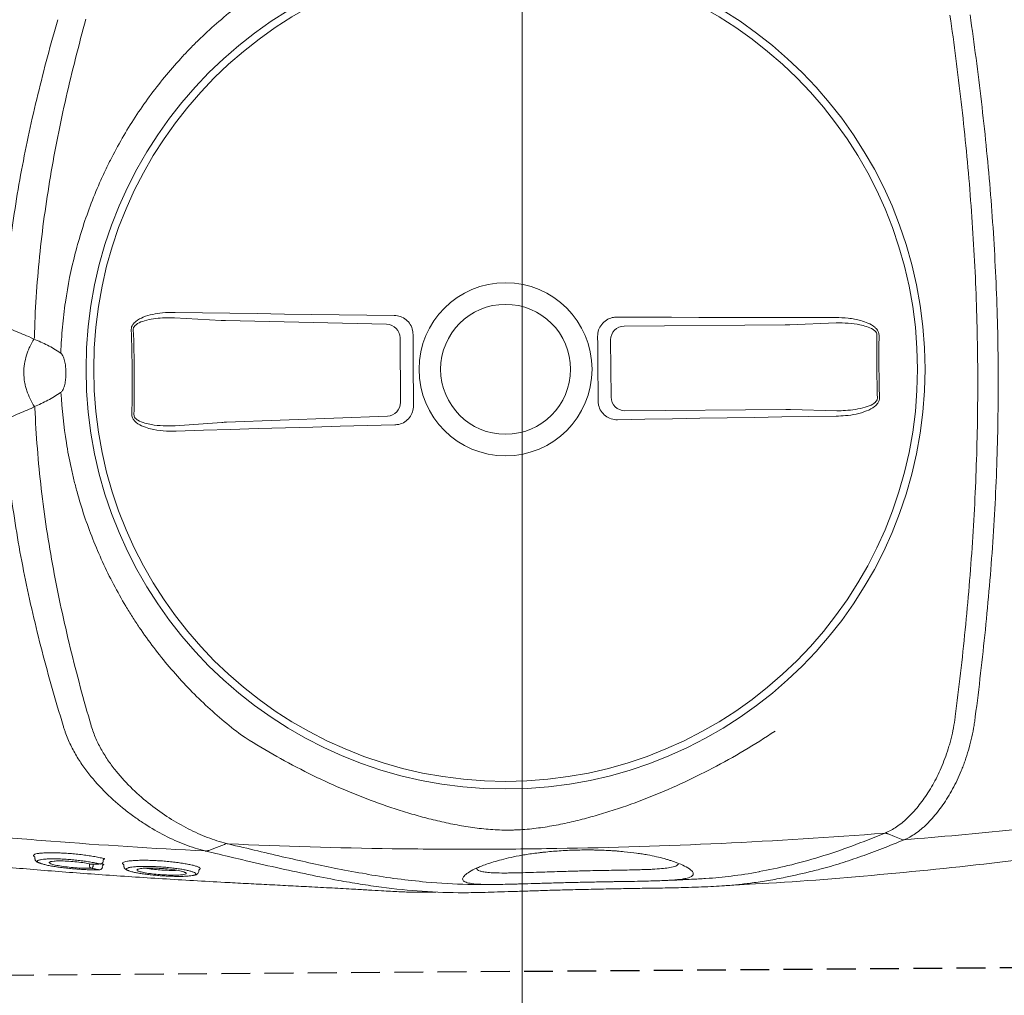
# Model space of a CAD drawing. Extents: x 258674 to 1051069, y -600163 to -66531.
# Tile 6 of 27: x 1050202 to 1050216, y -599706 to -599692. Entities that reach past the tile are written whole.
import ezdxf

# ---------------------------------------------------------------- set-up
doc = ezdxf.new("R2010")
doc.units = 0
doc.header["$LTSCALE"] = 21
doc.header["$MEASUREMENT"] = 0
doc.linetypes.add('11aa1PB-bd$0$11aa1PB-af$0$TRATTEGGIATA', pattern=[0.75, 0.5, -0.25])
doc.layers.get('0').update_dxf_attribs({"linetype": 'CONTINUOUS'})
doc.layers.add('CKD Equipments', color=252, linetype='CONTINUOUS', lineweight=0)
doc.layers.add('FAINTEQUIP', color=253, linetype='CONTINUOUS')

# ---------------------------------------------------------------- blocks, each defined once
blk = doc.blocks.new('G$C4DC229AB')
at = {"linetype": 'Continuous', "lineweight": 0}
for p, q in [((464.91, 437.1), (478.16, 447.56)), ((416.36, 401.39), (463.61, 436.11)), ((497.12, 421.76), (483.18, 412.24)), ((481.85, 411.3), (434.6, 376.57)), ((427.62, 377.62), (415.28, 394.41)), ((603.27, 361.13), (603.27, 361.12)), ((297.57, 317.92), (345.87, 351.21)), ((352.73, 350.07), (366.63, 331.16)), ((365.67, 324.27), (319.48, 288.11)), ((281.89, 307.86), (296.21, 317.01)), ((318.21, 287.08), (305.19, 276.15)), ((408.38, 158.65), (404.61, 157.08)), ((406.89, 150.96), (407.08, 150.84)), ((407.08, 150.84), (407.04, 150.56)), ((407.19, 149.71), (406.9, 150.19)), ((383.61, 135.73), (384.11, 135.16)), ((376.48, 130.86), (376.58, 130.91)), ((376.84, 132.19), (376.58, 132.65)), ((376.73, 131.08), (377.25, 131.33)), ((377.5, 129.03), (377.61, 129.1)), ((377.86, 130.36), (377.6, 130.83)), ((355.67, 119.03), (356.18, 118.45))]:
    blk.add_line(p, q, dxfattribs=at)
at = {"linetype": 'Continuous', "lineweight": 0, "flags": 128}
for points in [[(412.25, 402.45), (420.36, 408.26), (428.46, 414.08), (436.55, 419.9), (444.63, 425.72), (452.7, 431.54), (460.76, 437.37), (468.81, 443.2), (476.85, 449.03)], [(498.13, 420.07), (490.17, 414.14), (482.2, 408.2), (474.23, 402.24), (466.26, 396.28), (458.29, 390.31), (450.33, 384.32), (442.36, 378.33), (434.39, 372.33)], [(424.61, 373.75), (422.87, 376.12), (421.14, 378.49), (419.4, 380.86), (417.66, 383.23), (415.92, 385.59), (414.18, 387.96), (412.43, 390.33), (410.69, 392.69)], [(280.93, 309.57), (289.08, 315.27), (297.24, 320.97), (305.39, 326.69), (313.55, 332.42), (321.71, 338.15), (329.87, 343.9), (338.03, 349.66), (346.19, 355.42)], [(355.79, 353.87), (357.71, 351.25), (359.63, 348.64), (361.55, 346.02), (363.47, 343.4), (365.4, 340.79), (367.32, 338.17), (369.25, 335.56), (371.18, 332.95)], [(369.78, 323.31), (361.85, 317.25), (353.92, 311.18), (346, 305.11), (338.09, 299.04), (330.19, 292.96), (322.3, 286.88), (314.42, 280.8), (306.55, 274.72)], [(602.49, 307.99), (605.01, 308.56), (607.52, 309.12)], [(408.99, 163.15), (407.31, 160.61), (405.64, 158.09)], [(405.63, 158.08), (405.63, 158.08), (405.63, 158.08)]]:
    blk.add_lwpolyline(points, dxfattribs=at)
at = {"linetype": 'Continuous', "lineweight": 0}
for radius in [152.76, 150, 31.5, 23.65]:
    blk.add_circle((390.57, 363.31), radius, dxfattribs=at)
for centre, radius, start, end in [((912.52, 746.94), 512.56, 215.0344, 217.5962), ((912.44, 746.88), 511.7, 215.0345, 217.596), ((419.38, 397.35), 5.04, 126.7911, 215.6243), ((431.65, 380.66), 5.04, 217.0063, 305.8394), ((348.7, 347.04), 5.04, 36.9511, 124.1336), ((362.53, 328.22), 5.04, 308.497, 35.6795), ((602.42, 306.03), 1.73, 92.1585, 124.2775), ((-131.25, -20.22), 511.63, 34.5822, 38.0483), ((-131.39, -20.32), 512.56, 34.5823, 38.0483), ((226.12, 267.89), 19.18, 11.0054, 12.5059), ((267.92, 247.79), 9.28, 154.9257, 157.963), ((250.4, 234.85), 19.18, 60.1246, 61.6252), ((375.97, 131.7), 1, 307.5028, 29.2216), ((376.99, 129.88), 1, 308.6226, 29.167), ((374.48, 128.62), 0.946, 216.1897, 288.2787), ((374.01, 128.33), 0.979, 321.6701, 33.842)]:
    blk.add_arc(centre, radius, start, end, dxfattribs=at)
for centre, major_axis, start_param, end_param in [((462.65, 435.95), (4.07, 2.9), 4.88824, 5.237306), ((481.41, 410.43), (3.98, 3.02), 1.045879, 1.394945), ((298.03, 318.76), (4.07, 2.9), 4.190109, 4.539174), ((320.42, 288.29), (3.98, 3.02), 1.744011, 2.093077)]:
    blk.add_ellipse(centre, major_axis=major_axis, ratio=0.086139, start_param=start_param, end_param=end_param, dxfattribs=at)
for points, knots in [([(451.98, 566.97), (459.36, 559.37), (466.66, 551.66), (477.45, 539.89), (481.02, 535.94), (488.1, 527.95), (491.62, 523.93), (502.06, 511.74), (508.89, 503.5), (522.23, 486.73), (528.75, 478.22), (541.46, 460.91), (547.65, 452.14), (559.68, 434.4), (565.51, 425.42), (574.01, 411.83), (576.8, 407.28), (582.31, 398.13), (585.02, 393.53), (593.04, 379.71), (598.22, 370.44), (603.27, 361.13)], [0, 0, 0, 0, 0.125, 0.125, 0.1875, 0.1875, 0.25, 0.25, 0.375, 0.375, 0.5, 0.5, 0.625, 0.625, 0.75, 0.75, 0.8125, 0.8125, 0.875, 0.875, 1, 1, 1, 1]), ([(597.35, 356.88), (592.29, 366.17), (587.09, 375.42), (576.39, 393.79), (570.88, 402.92), (559.52, 421.03), (553.67, 430), (541.63, 447.74), (535.45, 456.5), (522.74, 473.79), (516.22, 482.31), (502.9, 499.08), (496.1, 507.32), (485.69, 519.5), (482.18, 523.52), (475.11, 531.52), (471.55, 535.48), (460.79, 547.26), (453.51, 554.98), (446.15, 562.59)], [0, 0, 0, 0, 0.125, 0.125, 0.25, 0.25, 0.375, 0.375, 0.5, 0.5, 0.625, 0.625, 0.75, 0.75, 0.8125, 0.8125, 0.875, 0.875, 1, 1, 1, 1]), ([(476.85, 449.03), (478.14, 449.91), (480.7, 451.66), (484.35, 453.36), (487.66, 454.38), (490.04, 454.68), (491.9, 454.33), (492.9, 453.82), (493.31, 453.31), (493.46, 453.13)], [0, 0, 0, 0, 0.2549733, 0.5094959, 0.6555036, 0.8234143, 0.8930287, 0.9633452, 1, 1, 1, 1]), ([(492.83, 452.7), (492.73, 452.82), (492.46, 453.15), (492, 453.34), (491.34, 453.5), (490, 453.55), (487.97, 453.04), (485.03, 451.86), (481.74, 450.08), (479.36, 448.4), (478.16, 447.56)], [0, 0, 0, 0, 0.028874, 0.074198, 0.087541, 0.150828, 0.315881, 0.465459, 0.731192, 1, 1, 1, 1]), ([(497.12, 421.76), (497.97, 422.41), (499.79, 423.78), (502.39, 426.13), (504.7, 428.67), (506.22, 430.93), (506.78, 432.6), (506.76, 433.52), (506.58, 433.99), (506.44, 434.18), (506.4, 434.23)], [0, 0, 0, 0, 0.19611, 0.418032, 0.642122, 0.825582, 0.912375, 0.957312, 0.988402, 1, 1, 1, 1]), ([(507, 434.7), (507.18, 434.42), (507.52, 433.85), (507.69, 432.6), (507.35, 430.57), (505.94, 427.86), (503.63, 424.91), (500.95, 422.28), (499.03, 420.77), (498.13, 420.07)], [0, 0, 0, 0, 0.053674, 0.107072, 0.201461, 0.385823, 0.599668, 0.814062, 1, 1, 1, 1]), ([(255.83, 273.15), (253.98, 275.99), (252.37, 278.56), (250.03, 282.49), (249.27, 283.81), (247.79, 286.48), (247.06, 287.82), (243.55, 294.55), (241.05, 300.05), (236.65, 311.26), (234.76, 316.98), (232.38, 325.72), (231.66, 328.65), (230.71, 333.11), (230.41, 334.6), (229.85, 337.59), (229.59, 339.1), (228.4, 346.61), (227.78, 352.61), (227.2, 364.63), (227.24, 370.64), (227.79, 379.66), (228.06, 382.66), (228.58, 387.17), (228.78, 388.67), (229.21, 391.68), (229.45, 393.19), (230.75, 400.69), (232.12, 406.62), (233.82, 412.48)], [0, 0, 0, 0, 0.0625, 0.0625, 0.09375, 0.09375, 0.125, 0.125, 0.25, 0.25, 0.375, 0.375, 0.4375, 0.4375, 0.46875, 0.46875, 0.5, 0.5, 0.625, 0.625, 0.75, 0.75, 0.8125, 0.8125, 0.84375, 0.84375, 0.875, 0.875, 1, 1, 1, 1]), ([(410.69, 392.69), (410.29, 393.36), (409.48, 394.71), (409.21, 397.08), (409.7, 399.38), (410.79, 401.24), (411.82, 402.09), (412.25, 402.45)], [0, 0, 0, 0, 0.21225, 0.424556, 0.635748, 0.847225, 1, 1, 1, 1]), ([(192.05, 376.95), (193.76, 372.39), (195.51, 367.84), (199.12, 358.77), (200.97, 354.25), (206.71, 340.77), (210.78, 331.86), (217.3, 318.65), (219.54, 314.28), (224.17, 305.61), (226.56, 301.31), (233.97, 288.55), (239.2, 280.22), (244.77, 272.09)], [0, 0, 0, 0, 0.125, 0.125, 0.25, 0.25, 0.5, 0.5, 0.625, 0.625, 0.75, 0.75, 1, 1, 1, 1]), ([(434.39, 372.33), (433.71, 371.91), (432.36, 371.09), (429.96, 370.79), (427.65, 371.26), (425.8, 372.34), (424.96, 373.34), (424.61, 373.75)], [0, 0, 0, 0, 0.214916, 0.429922, 0.642835, 0.854056, 1, 1, 1, 1]), ([(232.94, 269.28), (230.33, 273.22), (227.8, 277.22), (222.89, 285.3), (220.51, 289.39), (213.61, 301.78), (209.32, 310.17), (203.27, 322.94), (201.32, 327.22), (197.54, 335.85), (195.71, 340.18), (190.38, 353.24), (187.05, 362.01), (183.89, 370.83)], [0, 0, 0, 0, 0.125, 0.125, 0.25, 0.25, 0.5, 0.5, 0.625, 0.625, 0.75, 0.75, 1, 1, 1, 1]), ([(667.68, 362.32), (658.04, 353.36), (648.29, 344.48), (628.58, 326.93), (618.63, 318.25), (608.58, 309.66)], [0, 0, 0, 0, 0.5, 0.5, 1, 1, 1, 1]), ([(567.76, 259.76), (567.76, 259.76), (584.39, 273.01), (613.3, 297.89), (647.59, 328.6), (669.42, 349.71), (680, 359.93)], [0, 0, 0, 0, 0.128959, 0.425292, 0.721626, 1, 1, 1, 1]), ([(603.27, 361.12), (603.45, 360.81), (603.62, 360.49), (603.96, 359.86), (604.13, 359.55), (604.62, 358.6), (604.94, 357.96), (605.86, 356.06), (606.43, 354.79), (608.02, 351), (608.91, 348.47), (609.85, 345.33), (610.02, 344.71), (610.36, 343.45), (610.52, 342.83), (610.97, 340.97), (611.23, 339.74), (611.9, 336.12), (612.2, 333.77), (612.46, 330.36), (612.52, 329.24), (612.56, 327.07), (612.55, 326.01), (612.43, 322.91), (612.22, 320.95), (611.81, 318.64), (611.72, 318.18), (611.53, 317.29), (611.43, 316.85), (611.1, 315.56), (610.85, 314.73), (610.02, 312.37), (609.35, 310.93), (608.56, 309.64)], [0, 0, 0, 0, 0.015625, 0.015625, 0.03125, 0.03125, 0.0625, 0.0625, 0.125, 0.125, 0.25, 0.25, 0.28125, 0.28125, 0.3125, 0.3125, 0.375, 0.375, 0.5, 0.5, 0.5625, 0.5625, 0.625, 0.625, 0.75, 0.75, 0.78125, 0.78125, 0.8125, 0.8125, 0.875, 0.875, 1, 1, 1, 1]), ([(346.19, 355.42), (346.87, 355.81), (348.25, 356.6), (350.65, 356.82), (352.95, 356.28), (354.71, 355.19), (355.5, 354.23), (355.79, 353.87)], [0, 0, 0, 0, 0.21899, 0.438068, 0.655087, 0.870478, 1, 1, 1, 1]), ([(601.59, 307.69), (602.35, 308.94), (603, 310.33), (603.83, 312.61), (604.07, 313.4), (604.41, 314.63), (604.51, 315.05), (604.71, 315.91), (604.8, 316.35), (605.22, 318.56), (605.44, 320.43), (605.67, 324.37), (605.67, 326.43), (605.48, 329.68), (605.39, 330.79), (605.14, 333.03), (604.98, 334.16), (604.41, 337.58), (603.9, 339.91), (602.91, 343.47), (602.55, 344.67), (601.94, 346.49), (601.72, 347.09), (601.28, 348.31), (601.05, 348.91), (599.84, 351.93), (598.72, 354.33), (597.44, 356.71)], [0, 0, 0, 0, 0.125, 0.125, 0.1875, 0.1875, 0.21875, 0.21875, 0.25, 0.25, 0.375, 0.375, 0.5, 0.5, 0.5625, 0.5625, 0.625, 0.625, 0.75, 0.75, 0.8125, 0.8125, 0.84375, 0.84375, 0.875, 0.875, 1, 1, 1, 1]), ([(371.18, 332.95), (371.58, 332.27), (372.38, 330.93), (372.65, 328.56), (372.17, 326.26), (371.11, 324.46), (370.15, 323.63), (369.78, 323.31)], [0, 0, 0, 0, 0.216319, 0.432689, 0.648031, 0.863773, 1, 1, 1, 1]), ([(547.31, 314.15), (545.74, 309.96), (544.08, 305.85), (540.57, 297.76), (538.72, 293.79), (534.83, 285.97), (532.79, 282.13), (528.52, 274.58), (526.28, 270.86), (521.59, 263.57), (519.16, 260.01), (515.36, 254.79), (514.06, 253.07), (511.42, 249.68), (510.07, 248.01), (507.3, 244.71), (505.88, 243.08), (502.95, 239.86), (501.45, 238.29), (498.35, 235.22), (496.75, 233.73), (494.25, 231.56), (493.4, 230.85), (492.09, 229.81), (491.65, 229.46), (490.76, 228.78), (490.31, 228.44), (488.04, 226.78), (486.2, 225.54), (482.45, 223.23), (480.54, 222.15), (476.69, 220.12), (474.74, 219.16), (470.81, 217.32), (468.83, 216.46), (464.86, 214.81), (462.86, 214.02), (458.86, 212.52), (456.84, 211.8), (450.77, 209.74), (446.68, 208.49), (434.26, 205.08), (425.79, 203.26), (412.75, 201.17), (408.38, 200.58), (399.58, 199.65), (395.15, 199.29), (390.7, 199.04)], [0, 0, 0, 0, 0.0625, 0.0625, 0.125, 0.125, 0.1875, 0.1875, 0.25, 0.25, 0.3125, 0.3125, 0.34375, 0.34375, 0.375, 0.375, 0.40625, 0.40625, 0.4375, 0.4375, 0.46875, 0.46875, 0.484375, 0.484375, 0.492187, 0.492187, 0.5, 0.5, 0.53125, 0.53125, 0.5625, 0.5625, 0.59375, 0.59375, 0.625, 0.625, 0.65625, 0.65625, 0.6875, 0.6875, 0.75, 0.75, 0.875, 0.875, 0.9375, 0.9375, 1, 1, 1, 1]), ([(271.65, 295.12), (271.48, 295.39), (271.13, 295.95), (270.97, 297.15), (271.28, 299.05), (272.57, 301.55), (274.68, 304.25), (277.49, 307.01), (279.69, 308.65), (280.93, 309.57)], [0, 0, 0, 0, 0.0522268, 0.1042313, 0.1923821, 0.3606157, 0.5543927, 0.7486822, 1, 1, 1, 1]), ([(608.58, 309.66), (607.05, 307.22), (603.99, 302.36), (599.49, 295.61), (594.88, 289.18), (591.18, 284.26), (588.82, 281.59), (588.22, 280.9)], [0, 0, 0, 0, 0.229832, 0.459678, 0.690029, 0.920378, 1, 1, 1, 1]), ([(608.56, 309.64), (608.54, 309.61), (608.51, 309.57), (608.44, 309.51), (608.4, 309.47), (608.27, 309.38), (608.18, 309.33), (607.91, 309.2), (607.72, 309.15), (607.52, 309.12)], [0, 0, 0, 0, 0.125, 0.125, 0.25, 0.25, 0.5, 0.5, 1, 1, 1, 1]), ([(281.89, 307.86), (280.71, 307.01), (278.63, 305.51), (275.89, 303.07), (273.76, 300.77), (272.37, 298.7), (271.85, 297.15), (271.88, 296.28), (272.07, 295.82), (272.21, 295.64), (272.25, 295.59)], [0, 0, 0, 0, 0.265211, 0.46586, 0.668447, 0.834858, 0.915193, 0.958561, 0.988769, 1, 1, 1, 1]), ([(601.45, 307.46), (586.28, 294.59), (570.91, 281.95), (539.74, 257.11), (523.95, 244.91), (499.96, 226.95), (491.9, 221.01), (475.72, 209.28), (467.6, 203.48), (443.1, 186.27), (426.62, 175.07), (409.98, 164.13)], [0, 0, 0, 0, 0.25, 0.25, 0.5, 0.5, 0.625, 0.625, 0.75, 0.75, 1, 1, 1, 1]), ([(572.61, 269.31), (575.01, 271.9), (580.13, 277.41), (587.47, 286.57), (594.45, 296.42), (599.12, 303.78), (601.45, 307.46)], [0, 0, 0, 0, 0.2280042, 0.4853378, 0.7427349, 1, 1, 1, 1]), ([(602.49, 307.99), (602.49, 307.99), (602.49, 307.99), (602.49, 307.99), (602.49, 307.99), (602.49, 307.99), (602.49, 307.99), (602.45, 307.91), (602.4, 307.84), (602.36, 307.76)], [-0.00000006, -0.00000006, -0.00000006, -0.00000006, 0, 0, 0, 0.0000002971, 0.0000002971, 0.0000002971, 0.0005047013, 0.0005047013, 0.0005047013, 0.0005047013]), ([(588.22, 280.9), (586.01, 278.3), (582.39, 274.04), (577.19, 268.64), (573.17, 264.66), (569.39, 261.16), (565.87, 258.12), (562.34, 255.22), (558.95, 252.53), (555.55, 249.9), (552.27, 247.4), (549.19, 245.07), (545.86, 242.57), (541.82, 239.55), (536.94, 235.9), (531.21, 231.59), (525.22, 227.06), (519.22, 222.48), (513.53, 218.13), (508.33, 214.11), (503.74, 210.55), (499.65, 207.38), (496.05, 204.6), (492.83, 202.16), (486.72, 197.65), (477.65, 191.56), (466.75, 185.25), (457.58, 180.45), (449.56, 176.51), (440.26, 172.22), (429.33, 167.44), (418.76, 162.97), (411.41, 159.91), (408.38, 158.65)], [0, 0, 0, 0, 0.0593635, 0.0971043, 0.1348438, 0.1667324, 0.198607, 0.2201848, 0.2417788, 0.2633349, 0.278122, 0.2929063, 0.3080418, 0.3231723, 0.3441056, 0.3655953, 0.3864814, 0.4080077, 0.4295299, 0.4486306, 0.4683357, 0.4884205, 0.5086324, 0.5289688, 0.5492243, 0.6333183, 0.7152132, 0.756242, 0.7972696, 0.8516973, 0.906117, 0.9611972, 1, 1, 1, 1]), ([(290.61, 270.61), (290.73, 270.46), (291.02, 270.11), (291.53, 269.92), (292.19, 269.78), (293.54, 269.79), (295.55, 270.36), (298.45, 271.64), (301.69, 273.52), (304.02, 275.27), (305.19, 276.15)], [0, 0, 0, 0, 0.034894, 0.07906, 0.092988, 0.155615, 0.320186, 0.468315, 0.732642, 1, 1, 1, 1]), ([(255.67, 273.14), (254.75, 273.12), (253.85, 273.06), (252.05, 272.87), (251.15, 272.75), (248.48, 272.33), (246.7, 271.97), (244.94, 271.55)], [0, 0, 0, 0, 0.25, 0.25, 0.5, 0.5, 1, 1, 1, 1]), ([(264.23, 261.48), (264.29, 261.64), (264.32, 261.8), (264.35, 262.12), (264.35, 262.28), (264.33, 262.77), (264.27, 263.08), (264.12, 263.71), (264.02, 264.02), (263.8, 264.62), (263.67, 264.92), (263.27, 265.79), (262.96, 266.35), (262.3, 267.44), (261.94, 267.97), (261.17, 269.01), (260.77, 269.51), (259.93, 270.47), (259.49, 270.93), (258.78, 271.57), (258.54, 271.78), (258.03, 272.17), (257.77, 272.36), (257.21, 272.7), (256.92, 272.84), (256.46, 273.01), (256.31, 273.06), (255.99, 273.13), (255.83, 273.15), (255.67, 273.14)], [0, 0, 0, 0, 0.03125, 0.03125, 0.0625, 0.0625, 0.125, 0.125, 0.1875, 0.1875, 0.25, 0.25, 0.375, 0.375, 0.5, 0.5, 0.625, 0.625, 0.75, 0.75, 0.8125, 0.8125, 0.875, 0.875, 0.9375, 0.9375, 0.96875, 0.96875, 1, 1, 1, 1]), ([(306.55, 274.72), (305.29, 273.8), (302.77, 271.97), (299.18, 270.16), (295.9, 269.03), (293.54, 268.66), (291.67, 268.94), (290.61, 269.42), (290.16, 269.97), (289.98, 270.18)], [0, 0, 0, 0, 0.25332, 0.506196, 0.65059, 0.817687, 0.886369, 0.955719, 1, 1, 1, 1]), ([(244.94, 271.55), (243.36, 271.3), (242.34, 271.05), (241.31, 270.8), (240.29, 270.55), (239.27, 270.3), (238.24, 270.05), (237.22, 269.8), (236.2, 269.55), (235.17, 269.3), (234.65, 269.17), (234.13, 269.05), (233.61, 268.92)], [0, 0, 0, 0, 0.00319655, 0.00319655, 0.00319655, 0.00639307, 0.00639307, 0.00639307, 0.00958958, 0.00958958, 0.00958958, 0.01121538, 0.01121538, 0.01121538, 0.01121538]), ([(244.94, 271.55), (245.04, 270.48), (245.18, 269.41), (245.5, 267.82), (245.62, 267.29), (245.9, 266.23), (246.06, 265.71), (246.92, 263.14), (247.89, 261.2), (249.86, 258.52), (250.58, 257.69), (251.76, 256.54), (252.17, 256.17), (253.01, 255.46), (253.44, 255.13), (255.64, 253.55), (257.53, 252.55), (259.51, 251.72)], [0, 0, 0, 0, 0.125, 0.125, 0.1875, 0.1875, 0.25, 0.25, 0.5, 0.5, 0.625, 0.625, 0.6875, 0.6875, 0.75, 0.75, 1, 1, 1, 1]), ([(552.18, 250.96), (552.44, 251.19), (554.62, 252.85), (558.32, 255.88), (562.02, 259.02), (566.63, 263.25), (570.13, 266.58), (572.58, 269.28), (572.61, 269.31)], [0, 0, 0, 0, 0.1154515, 0.2827578, 0.4507086, 0.6182339, 0.994941, 1, 1, 1, 1]), ([(259.51, 251.72), (260.44, 253.28), (261.31, 254.86), (262.52, 257.29), (262.9, 258.11), (263.61, 259.78), (263.94, 260.62), (264.23, 261.48)], [0, 0, 0, 0, 0.5, 0.5, 0.75, 0.75, 1, 1, 1, 1]), ([(390.7, 199.04), (384.59, 199.16), (378.55, 199.63), (366.61, 201.2), (360.7, 202.32), (349.03, 205.18), (343.26, 206.94), (336.13, 209.54), (334.71, 210.09), (331.87, 211.21), (330.46, 211.8), (326.26, 213.6), (323.5, 214.87), (315.36, 218.91), (310.11, 221.88), (299.94, 228.37), (295.02, 231.89), (289.09, 236.65), (287.92, 237.62), (285.59, 239.6), (284.44, 240.6), (281.03, 243.66), (278.82, 245.75), (272.38, 252.19), (268.34, 256.68), (264.29, 261.64)], [0, 0, 0, 0, 0.125, 0.125, 0.25, 0.25, 0.375, 0.375, 0.40625, 0.40625, 0.4375, 0.4375, 0.5, 0.5, 0.625, 0.625, 0.75, 0.75, 0.78125, 0.78125, 0.8125, 0.8125, 0.875, 0.875, 1, 1, 1, 1]), ([(521.43, 227.47), (519.8, 226.24), (518.2, 225.02), (516.23, 223.51), (515.83, 223.21), (515.06, 222.62), (514.67, 222.32), (513.53, 221.45), (512.79, 220.88), (511.33, 219.76), (510.62, 219.21), (509.57, 218.41), (509.23, 218.14), (508.55, 217.62), (508.21, 217.37), (506.58, 216.11), (505.36, 215.18), (503.66, 213.87), (503.11, 213.45), (502.05, 212.64), (501.53, 212.25), (500.06, 211.13), (499.17, 210.46), (497.51, 209.23), (496.74, 208.67), (495.68, 207.9), (495.34, 207.66), (494.68, 207.2), (494.37, 206.98), (492.85, 205.94), (491.85, 205.29), (490.13, 204.3), (489.42, 203.95), (488.52, 203.62), (488.26, 203.55), (487.9, 203.48), (487.79, 203.46), (487.57, 203.44), (487.48, 203.44), (487.02, 203.48), (486.76, 203.63), (486.45, 204.16), (486.4, 204.53), (486.51, 205.51), (486.66, 206.12), (487.22, 207.57), (487.61, 208.42), (488.28, 209.67), (488.43, 209.92), (488.74, 210.46), (488.9, 210.73), (489.42, 211.58), (489.81, 212.19), (490.68, 213.48), (491.17, 214.16), (492.25, 215.62), (492.85, 216.4), (494.17, 218.03), (494.9, 218.9), (496.51, 220.73), (497.39, 221.7), (498.87, 223.26), (499.39, 223.79), (500.47, 224.87), (501.03, 225.43), (502.2, 226.56), (502.81, 227.13), (503.76, 228.02), (504.09, 228.32), (504.75, 228.92), (505.09, 229.23), (506.8, 230.75), (508.23, 231.98), (510.49, 233.84), (511.27, 234.46), (512.45, 235.4), (512.86, 235.71), (513.66, 236.33), (514.06, 236.64), (515.27, 237.56), (516.07, 238.16), (517.29, 239.05), (517.7, 239.34), (518.52, 239.92), (518.93, 240.21), (520.95, 241.63), (522.53, 242.68), (524.45, 243.91), (524.83, 244.15), (525.59, 244.63), (525.96, 244.86), (527.08, 245.54), (527.8, 245.97), (529.9, 247.2), (531.22, 247.93), (533.1, 248.93), (533.71, 249.25), (534.89, 249.84), (535.46, 250.12), (537.11, 250.9), (538.12, 251.36), (540.04, 252.18), (540.93, 252.54), (542.19, 253.01), (542.6, 253.16), (543.38, 253.44), (543.76, 253.56), (545.58, 254.16), (546.82, 254.5), (548.98, 254.98), (549.89, 255.12), (551.04, 255.21), (551.38, 255.22), (552.01, 255.2), (552.28, 255.17), (553, 255.03), (553.33, 254.87), (553.73, 254.42), (553.79, 254.13), (553.64, 253.4), (553.42, 252.97), (552.86, 252.2), (552.63, 251.92), (552.23, 251.47), (552.08, 251.32), (551.77, 250.99), (551.6, 250.82), (550.71, 249.94), (549.81, 249.14), (548.4, 247.97), (548.11, 247.72), (547.48, 247.22), (547.16, 246.95), (546.13, 246.13), (545.38, 245.55), (543.75, 244.28), (542.87, 243.61), (541.41, 242.5), (540.9, 242.12), (539.84, 241.31), (539.28, 240.89), (537.55, 239.59), (536.32, 238.67), (534.35, 237.2), (533.67, 236.69), (532.61, 235.9), (532.25, 235.63), (531.53, 235.08), (531.16, 234.81), (529.33, 233.43), (527.81, 232.29), (525.46, 230.52), (524.67, 229.92), (523.05, 228.7), (522.24, 228.09), (521.43, 227.47)], [0, 0, 0, 0, 0.015625, 0.015625, 0.019531, 0.019531, 0.023438, 0.023438, 0.03125, 0.03125, 0.039063, 0.039063, 0.042969, 0.042969, 0.046875, 0.046875, 0.0625, 0.0625, 0.070313, 0.070313, 0.078125, 0.078125, 0.09375, 0.09375, 0.109375, 0.109375, 0.117188, 0.117188, 0.125, 0.125, 0.15625, 0.15625, 0.1875, 0.1875, 0.203125, 0.203125, 0.210938, 0.210938, 0.21875, 0.21875, 0.25, 0.25, 0.28125, 0.28125, 0.3125, 0.3125, 0.34375, 0.34375, 0.351563, 0.351563, 0.359375, 0.359375, 0.375, 0.375, 0.390625, 0.390625, 0.40625, 0.40625, 0.421875, 0.421875, 0.4375, 0.4375, 0.445313, 0.445313, 0.453125, 0.453125, 0.460938, 0.460938, 0.464844, 0.464844, 0.46875, 0.46875, 0.484375, 0.484375, 0.492188, 0.492188, 0.496094, 0.496094, 0.5, 0.5, 0.507813, 0.507813, 0.511719, 0.511719, 0.515625, 0.515625, 0.53125, 0.53125, 0.535156, 0.535156, 0.539063, 0.539063, 0.546875, 0.546875, 0.5625, 0.5625, 0.570313, 0.570313, 0.578125, 0.578125, 0.59375, 0.59375, 0.609375, 0.609375, 0.617188, 0.617188, 0.625, 0.625, 0.65625, 0.65625, 0.6875, 0.6875, 0.703125, 0.703125, 0.71875, 0.71875, 0.75, 0.75, 0.78125, 0.78125, 0.8125, 0.8125, 0.828125, 0.828125, 0.835938, 0.835938, 0.84375, 0.84375, 0.875, 0.875, 0.882812, 0.882812, 0.890625, 0.890625, 0.90625, 0.90625, 0.921875, 0.921875, 0.929687, 0.929687, 0.9375, 0.9375, 0.953125, 0.953125, 0.960937, 0.960937, 0.964844, 0.964844, 0.96875, 0.96875, 0.984375, 0.984375, 0.992187, 0.992187, 1, 1, 1, 1]), ([(253.62, 241.7), (253.9, 242.15), (254.17, 242.61), (254.45, 243.07), (254.99, 243.97), (255.53, 244.88), (256.08, 245.78), (256.62, 246.68), (257.17, 247.58), (257.71, 248.48), (258.25, 249.39), (258.8, 250.29), (259.34, 251.19)], [0.0002616, 0.0002616, 0.0002616, 0.0002616, 0.00188464, 0.00188464, 0.00188464, 0.00508207, 0.00508207, 0.00508207, 0.00827951, 0.00827951, 0.00827951, 0.01147698, 0.01147698, 0.01147698, 0.01147698]), ([(259.98, 251.4), (266.08, 243.66), (272.46, 236.17), (282.43, 225.3), (285.82, 221.73), (292.71, 214.72), (296.21, 211.28), (306.87, 201.11), (314.16, 194.58), (325.32, 185.07), (329.07, 181.95), (336.65, 175.8), (340.47, 172.77), (344.32, 169.78)], [0, 0, 0, 0, 0.25, 0.25, 0.375, 0.375, 0.5, 0.5, 0.75, 0.75, 0.875, 0.875, 1, 1, 1, 1]), ([(518.93, 230.76), (519.6, 231.27), (521.35, 232.6), (524.19, 234.76), (526.5, 236.5), (528.83, 238.25), (531.16, 240), (533.87, 242.04), (536.15, 243.77), (538.08, 245.25), (539.78, 246.57), (541.77, 248.17), (543.76, 249.85), (545.65, 251.66), (546.86, 253.09), (547, 253.73), (547.06, 254.01), (547.06, 254.01), (547.06, 254.01), (547.06, 254.01), (547.11, 254.19), (547.15, 254.38), (547.19, 254.57)], [0, 0, 0, 0, 0.032705, 0.086629, 0.142257, 0.153922, 0.215379, 0.27845, 0.333103, 0.387785, 0.444206, 0.500642, 0.614534, 0.729613, 0.886835, 1, 1, 1, 1, 1, 1, 1.078938, 1.078938, 1.078938, 1.078938]), ([(546.97, 246.81), (547.14, 246.94), (549.75, 248.95), (552.18, 250.96), (552.18, 250.96)], [0, 0, 0, 0, 0.065528, 1, 1, 1, 1]), ([(336.04, 163.82), (328.57, 169.47), (321.19, 175.26), (310.32, 184.25), (306.73, 187.29), (299.63, 193.47), (296.12, 196.61), (285.74, 206.19), (279.01, 212.79), (269.25, 223.08), (266.06, 226.57), (259.81, 233.67), (256.75, 237.28), (253.76, 240.95)], [0, 0, 0, 0, 0.25, 0.25, 0.375, 0.375, 0.5, 0.5, 0.75, 0.75, 0.875, 0.875, 1, 1, 1, 1]), ([(488.49, 210.02), (488.64, 209.94), (488.8, 209.85), (488.96, 209.77), (488.96, 209.77), (488.96, 209.77), (488.96, 209.77), (489.01, 209.74), (489.24, 209.62), (490.06, 209.85), (491.38, 210.38), (493.14, 211.37), (495.42, 212.86), (497.87, 214.61), (500.28, 216.41), (502.51, 218.1), (505.28, 220.23), (508.38, 222.63), (511.51, 225.05), (514.19, 227.12), (516.69, 229.04), (518.18, 230.19), (518.93, 230.76)], [-0.090918, -0.090918, -0.090918, -0.090918, 0, 0, 0, 0, 0, 0, 0.026213, 0.13292, 0.239613, 0.348571, 0.457474, 0.569041, 0.626082, 0.683094, 0.752821, 0.824315, 0.874905, 0.926701, 0.963078, 1, 1, 1, 1]), ([(457.08, 184.69), (457.31, 184.8), (460.98, 186.54), (467.47, 189.97), (478.1, 195.93), (486.34, 201.23), (492.3, 205.43), (494.29, 206.9), (495.21, 207.57)], [0, 0, 0, 0, 0.016162, 0.250764, 0.485322, 0.836539, 0.925214, 1, 1, 1, 1]), ([(313.39, 89.28), (316.67, 91.07), (323.79, 94.94), (334.04, 100.8), (343.83, 106.52), (352.52, 111.69), (361.35, 117.02), (370.31, 122.51), (379.38, 128.11), (388.64, 133.9), (398.06, 139.83), (407.61, 145.91), (416.15, 151.39), (423.64, 156.22), (430.12, 160.41), (436.59, 164.6), (443.31, 168.94), (448.96, 172.6), (453.52, 175.53), (457.31, 177.97), (461.31, 180.53), (465.02, 182.9), (468.08, 184.87), (470.64, 186.52), (472.92, 188.02), (475.17, 189.53), (476.41, 190.42), (481.57, 194.26)], [0, 0, 0, 0, 0.063316, 0.137046, 0.187379, 0.237747, 0.288072, 0.337874, 0.387718, 0.437523, 0.488782, 0.540075, 0.591317, 0.625909, 0.660493, 0.695746, 0.730982, 0.771161, 0.791716, 0.812265, 0.841912, 0.872106, 0.896195, 0.920292, 0.944907, 0.969526, 1, 1, 1, 1]), ([(409.98, 164.13), (413.43, 165.55), (420.33, 168.4), (429.93, 172.42), (439.01, 176.32), (448.14, 180.38), (453.93, 183.17), (457.08, 184.69)], [0, 0, 0, 0, 0.192621, 0.385484, 0.57846, 0.771235, 1, 1, 1, 1]), ([(344.49, 169.64), (345.14, 169.15), (345.8, 168.68), (347.13, 167.78), (347.8, 167.36), (349.85, 166.15), (351.25, 165.43), (353.39, 164.46), (354.1, 164.15), (355.55, 163.57), (356.28, 163.29), (358.47, 162.51), (359.93, 162.06), (364.3, 160.88), (367.2, 160.3), (372.97, 159.48), (375.84, 159.23), (381.54, 159.02), (384.32, 159.06), (389.75, 159.37), (392.39, 159.65), (396.25, 160.25), (397.52, 160.48), (400.02, 161), (401.26, 161.29), (404.87, 162.25), (407.18, 163), (409.38, 163.88)], [0, 0, 0, 0, 0.03125, 0.03125, 0.0625, 0.0625, 0.125, 0.125, 0.15625, 0.15625, 0.1875, 0.1875, 0.25, 0.25, 0.375, 0.375, 0.5, 0.5, 0.625, 0.625, 0.75, 0.75, 0.8125, 0.8125, 0.875, 0.875, 1, 1, 1, 1]), ([(404.68, 157.11), (403.52, 156.64), (402.34, 156.21), (399.9, 155.4), (398.65, 155.03), (394.85, 154.02), (392.22, 153.48), (386.81, 152.65), (384.02, 152.36), (379.72, 152.13), (378.26, 152.09), (376.05, 152.08), (375.31, 152.08), (373.82, 152.11), (373.06, 152.14), (369.29, 152.31), (366.24, 152.6), (360.11, 153.53), (357.03, 154.18), (352.39, 155.5), (350.84, 156), (347.74, 157.15), (346.21, 157.79), (343.2, 159.21), (341.72, 160), (339.55, 161.32), (338.84, 161.78), (337.78, 162.52), (337.43, 162.77), (336.74, 163.28), (336.39, 163.54), (336.06, 163.81)], [0, 0, 0, 0, 0.0625, 0.0625, 0.125, 0.125, 0.25, 0.25, 0.375, 0.375, 0.4375, 0.4375, 0.46875, 0.46875, 0.5, 0.5, 0.625, 0.625, 0.75, 0.75, 0.8125, 0.8125, 0.875, 0.875, 0.9375, 0.9375, 0.96875, 0.96875, 0.984375, 0.984375, 1, 1, 1, 1]), ([(404.68, 157.11), (404.77, 157.15), (404.87, 157.21), (405.07, 157.35), (405.16, 157.42), (405.33, 157.59), (405.41, 157.68), (405.53, 157.87), (405.59, 157.97), (405.63, 158.08)], [0, 0, 0, 0, 0.25, 0.25, 0.5, 0.5, 0.75, 0.75, 1, 1, 1, 1]), ([(404.61, 157.08), (388.88, 146.83), (373.03, 136.83), (349.08, 122.19), (341.06, 117.37), (324.97, 107.86), (316.89, 103.17), (308.79, 98.54)], [0, 0, 0, 0, 0.5, 0.5, 0.75, 0.75, 1, 1, 1, 1]), ([(404.68, 157.11), (404.67, 157.11), (404.66, 157.11), (404.65, 157.1), (404.64, 157.09), (404.62, 157.09), (404.61, 157.08)], [0, 0, 0, 0, 0.00003361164, 0.00003361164, 0.00003361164, 0.00009841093, 0.00009841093, 0.00009841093, 0.00009841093]), ([(382.94, 136.13), (383.03, 136.32), (383.19, 136.67), (383.91, 137.48), (384.89, 138.4), (386.17, 139.47), (387.68, 140.64), (389.41, 141.88), (391.27, 143.16), (393.24, 144.44), (395.26, 145.68), (397.27, 146.86), (399.23, 147.95), (401.08, 148.9), (402.77, 149.71), (404.23, 150.34), (405.44, 150.77), (406.37, 151), (406.72, 150.97), (406.89, 150.96)], [0, 0, 0, 0, 0.066966, 0.12566, 0.184351, 0.242449, 0.30055, 0.358196, 0.415842, 0.473121, 0.530398, 0.588231, 0.646066, 0.704525, 0.762985, 0.822038, 0.881088, 0.940546, 1, 1, 1, 1]), ([(405.84, 148.39), (405.68, 148.35), (405.25, 148.26), (404.26, 147.89), (402.94, 147.32), (401.41, 146.59), (399.72, 145.71), (397.93, 144.71), (396.08, 143.62), (394.26, 142.49), (392.49, 141.33), (390.84, 140.19), (389.34, 139.09), (388.02, 138.07), (386.95, 137.15), (386.18, 136.43), (385.9, 136.08), (385.78, 135.94)], [0, 0, 0, 0, 0.045419, 0.115839, 0.186799, 0.257754, 0.32863, 0.399501, 0.469663, 0.539816, 0.608957, 0.678085, 0.746838, 0.815591, 0.884388, 0.95319, 1, 1, 1, 1]), ([(386.32, 134.98), (386.4, 134.99), (386.7, 135.04), (387.51, 135.34), (388.73, 135.85), (390.18, 136.55), (391.8, 137.4), (393.55, 138.37), (395.37, 139.43), (397.21, 140.55), (399.01, 141.7), (400.72, 142.85), (402.3, 143.96), (403.7, 144.99), (404.89, 145.94), (405.8, 146.75), (406.35, 147.28), (406.48, 147.48), (406.5, 147.52)], [0, 0, 0, 0, 0.023226, 0.092931, 0.162639, 0.232676, 0.302714, 0.372201, 0.441684, 0.510683, 0.579678, 0.648044, 0.716408, 0.784299, 0.852186, 0.919822, 0.987451, 1, 1, 1, 1]), ([(406.87, 148.35), (406.73, 148.45), (406.56, 148.58), (405.95, 148.42), (405.84, 148.39)], [0, 0, 0, 0, 0.8365957, 1, 1, 1, 1]), ([(406.5, 147.52), (406.63, 147.68), (406.92, 148.06), (406.89, 148.24), (406.87, 148.35)], [0, 0, 0, 0, 0.453626, 1, 1, 1, 1]), ([(406.51, 147.52), (406.82, 147.81), (407.04, 148.06), (407.22, 148.4), (407.4, 148.89), (407.35, 149.25), (407.19, 149.71)], [0, 0, 0, 0, 0.150992, 0.540293, 0.796534, 1, 1, 1, 1]), ([(407.04, 150.56), (407.05, 150.49), (407.08, 150.41), (406.93, 150.23), (406.9, 150.19)], [0, 0, 0, 0, 0.735294, 1, 1, 1, 1]), ([(388.87, 137.51), (389.02, 137.71), (389.37, 138.18), (390.86, 139.43), (392.99, 140.98), (395.49, 142.63), (398.09, 144.17), (400.48, 145.43), (402.36, 146.28), (403.02, 146.42), (403.31, 146.49)], [0, 0, 0, 0, 0.0984, 0.230543, 0.361452, 0.492139, 0.623641, 0.756097, 0.8899, 1, 1, 1, 1]), ([(403.48, 145.68), (403.47, 145.66), (403.3, 145.39), (402.18, 144.46), (400.25, 143.01), (397.8, 141.36), (395.22, 139.78), (392.72, 138.39), (390.67, 137.4), (389.57, 136.97), (389.28, 136.94), (389.27, 136.94)], [0, 0, 0, 0, 0.015121, 0.155418, 0.294804, 0.433435, 0.572075, 0.71203, 0.853105, 0.994782, 1, 1, 1, 1]), ([(400.48, 145.4), (400.21, 145.18), (399.47, 144.57), (397.68, 143.33), (395.41, 141.87), (393.15, 140.55), (391.55, 139.67), (390.96, 139.42), (390.85, 139.38)], [0, 0, 0, 0, 0.1171914, 0.3236173, 0.5316923, 0.7421657, 0.9517971, 1, 1, 1, 1]), ([(403.31, 146.49), (403.39, 146.51), (403.77, 146.62), (403.84, 146.53), (403.9, 146.46)], [0, 0, 0, 0, 0.212645, 1, 1, 1, 1]), ([(403.9, 146.46), (403.92, 146.43), (403.98, 146.29), (403.69, 145.94), (403.48, 145.68)], [0, 0, 0, 0, 0.26459, 1, 1, 1, 1]), ([(389.27, 136.94), (389.11, 136.91), (388.62, 136.84), (388.43, 137.01), (388.8, 137.43), (388.87, 137.51)], [0, 0, 0, 0, 0.294516, 0.862877, 1, 1, 1, 1]), ([(355.09, 119.59), (355.11, 119.66), (355.19, 119.88), (355.7, 120.48), (356.56, 121.32), (357.77, 122.32), (359.23, 123.44), (360.92, 124.64), (362.78, 125.89), (364.77, 127.16), (366.83, 128.4), (368.91, 129.6), (370.97, 130.71), (372.92, 131.7), (374.79, 132.59), (375.85, 133.03), (376.4, 133.26)], [0, 0, 0, 0, 0.036944, 0.111064, 0.185167, 0.25898, 0.332797, 0.405887, 0.478972, 0.551758, 0.624553, 0.69822, 0.771885, 0.845998, 0.920119, 1, 1, 1, 1]), ([(376.4, 133.26), (376.46, 133.28), (376.62, 133.34), (376.76, 133.35), (376.77, 133.28), (376.71, 133.18), (376.61, 133.1), (376.59, 133.09)], [0, 0, 0, 0, 0.170931, 0.43557, 0.700344, 0.964272, 1, 1, 1, 1]), ([(376.58, 132.65), (376.58, 132.65), (376.54, 132.7), (376.52, 132.82), (376.53, 132.97), (376.56, 133.06), (376.59, 133.08), (376.59, 133.08), (376.59, 133.09)], [0, 0, 0, 0, 0.005493, 0.289143, 0.515025, 0.705708, 0.87243, 1, 1, 1, 1]), ([(383.21, 135.75), (383.14, 135.76), (382.89, 135.78), (382.92, 135.98), (382.94, 136.13)], [0, 0, 0, 0, 0.258674, 1, 1, 1, 1]), ([(383.61, 135.73), (383.58, 135.73), (383.36, 135.68), (383.27, 135.72), (383.21, 135.75)], [0, 0, 0, 0, 0.269637, 1, 1, 1, 1]), ([(384.11, 135.16), (384.18, 135.12), (384.33, 134.91), (384.75, 134.76), (385.21, 134.7), (385.59, 134.73), (385.91, 134.82), (386.32, 134.98)], [0, 0, 0, 0, 0.0760045, 0.2920195, 0.5221541, 0.8303026, 1, 1, 1, 1]), ([(385.78, 135.94), (385.72, 135.87), (385.47, 135.59), (385.29, 135.21), (385.36, 134.91), (385.73, 134.84), (386.15, 134.94), (386.32, 134.98)], [0, 0, 0, 0, 0.074975, 0.308763, 0.600633, 0.840221, 1, 1, 1, 1]), ([(376.48, 130.86), (376.02, 130.66), (375.08, 130.28), (373.43, 129.49), (371.64, 128.58), (369.77, 127.57), (367.85, 126.47), (365.98, 125.33), (364.17, 124.18), (362.51, 123.06), (361.02, 121.99), (359.75, 121.01), (358.72, 120.14), (358.08, 119.53), (357.88, 119.27), (357.82, 119.2)], [0, 0, 0, 0, 0.081121, 0.164592, 0.245691, 0.329206, 0.409093, 0.49132, 0.570813, 0.652715, 0.73066, 0.81084, 0.889237, 0.969944, 1, 1, 1, 1]), ([(373.9, 128.89), (374.32, 129.2), (374.73, 129.51), (375.14, 129.83), (375.59, 130.17), (376.03, 130.51), (376.48, 130.86)], [0, 0, 0, 0, 0.002000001, 0.002000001, 0.002000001, 0.004171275, 0.004171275, 0.004171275, 0.004171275]), ([(374.48, 129.33), (374.53, 129.27), (374.64, 129.12), (374.76, 128.96), (374.82, 128.87)], [0, 0, 0, 0, 0.397181, 1, 1, 1, 1]), ([(377.25, 131.33), (377.39, 131.4), (377.51, 131.45), (377.68, 131.51), (377.74, 131.52), (377.78, 131.5), (377.79, 131.49), (377.78, 131.46), (377.77, 131.44), (377.72, 131.39), (377.7, 131.36), (377.62, 131.29), (377.61, 131.28), (377.59, 131.27)], [0, 0, 0, 0, 0.25, 0.25, 0.5, 0.5, 0.625, 0.625, 0.75, 0.75, 0.875, 0.875, 1, 1, 1, 1]), ([(377.6, 130.83), (377.58, 130.89), (377.54, 130.99), (377.54, 131.14), (377.57, 131.24), (377.58, 131.25), (377.58, 131.25), (377.58, 131.26), (377.59, 131.27)], [0, 0, 0, 0, 0.254985, 0.463826, 0.637296, 0.783337, 0.926867, 1, 1, 1, 1]), ([(358.39, 118.24), (358.5, 118.26), (358.84, 118.32), (359.71, 118.63), (361, 119.15), (362.53, 119.86), (364.22, 120.7), (366.02, 121.66), (367.91, 122.72), (369.81, 123.84), (371.69, 124.99), (373.45, 126.12), (375.07, 127.22), (376.44, 128.2), (377.17, 128.77), (377.5, 129.03)], [0, 0, 0, 0, 0.034967, 0.11668, 0.198521, 0.28284, 0.363401, 0.446271, 0.52675, 0.609595, 0.689692, 0.772207, 0.85087, 0.93183, 1, 1, 1, 1]), ([(361.47, 121.05), (361.69, 121.31), (362.18, 121.85), (363.86, 123.15), (366.06, 124.65), (368.58, 126.19), (371.11, 127.59), (372.88, 128.45), (373.7, 128.8), (373.9, 128.89)], [0, 0, 0, 0, 0.140566, 0.301933, 0.463305, 0.622013, 0.785773, 0.94855, 1, 1, 1, 1]), ([(374.78, 127.72), (374.17, 127.26), (372.99, 126.36), (370.56, 124.79), (368.02, 123.28), (365.52, 121.92), (363.44, 120.95), (362.19, 120.45), (361.93, 120.45), (361.91, 120.45)], [0, 0, 0, 0, 0.170858, 0.332147, 0.492014, 0.656195, 0.819988, 0.986588, 1, 1, 1, 1]), ([(373.72, 128.06), (373.65, 128.15), (373.58, 128.24), (373.51, 128.33), (373.41, 128.47), (373.31, 128.6), (373.29, 128.62)], [0.0007933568, 0.0007933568, 0.0007933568, 0.0007933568, 0.0011395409, 0.0011395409, 0.0011395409, 0.0016472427, 0.0016472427, 0.0016472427, 0.0016472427]), ([(377.5, 129.03), (377.04, 128.8), (376.57, 128.58), (376.11, 128.35), (375.66, 128.14), (375.22, 127.93), (374.78, 127.72)], [0, 0, 0, 0, 0.002000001, 0.002000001, 0.002000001, 0.003901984, 0.003901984, 0.003901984, 0.003901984]), ([(355.29, 119.05), (355.23, 119.06), (355, 119.07), (354.91, 119.24), (355.04, 119.5), (355.09, 119.59)], [0, 0, 0, 0, 0.160118, 0.714475, 1, 1, 1, 1]), ([(355.67, 119.03), (355.66, 119.03), (355.46, 118.99), (355.37, 119.02), (355.29, 119.05)], [0, 0, 0, 0, 0.031421, 1, 1, 1, 1]), ([(356.18, 118.45), (356.25, 118.41), (356.41, 118.18), (356.82, 118.05), (357.29, 117.99), (357.68, 118.01), (357.99, 118.09), (358.39, 118.24)], [0, 0, 0, 0, 0.085263, 0.298133, 0.53129, 0.85157, 1, 1, 1, 1]), ([(357.82, 119.2), (357.72, 119.07), (357.45, 118.75), (357.33, 118.4), (357.47, 118.17), (357.83, 118.11), (358.25, 118.21), (358.39, 118.24)], [0, 0, 0, 0, 0.142974, 0.381895, 0.621008, 0.867279, 1, 1, 1, 1]), ([(361.91, 120.45), (361.64, 120.41), (361.08, 120.34), (361.04, 120.63), (361.42, 121.01), (361.47, 121.05)], [0, 0, 0, 0, 0.4462454, 0.9349282, 1, 1, 1, 1])]:
    blk.add_open_spline(points, degree=3, knots=knots, dxfattribs=at)
for points in [[(183.89, 370.83), (183.89, 370.83), (183.89, 370.84), (183.89, 370.85)], [(597.44, 356.71), (597.41, 356.77), (597.38, 356.82), (597.35, 356.88)], [(607.52, 309.12), (607.52, 309.12), (607.52, 309.12), (607.52, 309.12)], [(608.58, 309.66), (608.57, 309.65), (608.57, 309.64), (608.56, 309.64)], [(601.45, 307.46), (601.5, 307.54), (601.54, 307.61), (601.59, 307.69)], [(602.49, 307.99), (602.16, 307.97), (601.84, 307.86), (601.59, 307.69)], [(244.77, 272.09), (244.79, 272.08), (244.81, 272.06), (244.84, 272.04)], [(259.34, 251.19), (259.34, 251.22), (259.33, 251.24), (259.32, 251.27)], [(259.95, 251.48), (259.96, 251.45), (259.97, 251.42), (259.98, 251.4)], [(344.32, 169.78), (344.38, 169.74), (344.44, 169.69), (344.49, 169.64)], [(336.04, 163.82), (336.04, 163.82), (336.05, 163.81), (336.06, 163.81)], [(408.99, 163.15), (409.06, 163.45), (409.19, 163.7), (409.38, 163.88)], [(409.38, 163.88), (409.58, 163.96), (409.78, 164.04), (409.98, 164.13)], [(405.63, 158.08), (405.63, 158.08), (405.64, 158.09), (405.64, 158.09)]]:
    blk.add_open_spline(points, degree=3, dxfattribs=at)
at = {"layer": 'FAINTEQUIP', "color": 4, "linetype": '11aa1PB-bd$0$11aa1PB-af$0$TRATTEGGIATA'}
blk.add_line((774.14, 373.1, 0.04), (266.5, 0, 0.04), dxfattribs=at)

msp = doc.modelspace()

# ---------------------------------------------------------------- linework, layer by layer
at = {"layer": 'CKD Equipments'}
msp.add_line((1050209.417, -599732.42, 2242.809), (1050209.417, -599686.366, 2242.809), dxfattribs=at)

# ---------------------------------------------------------------- block references
at = {"layer": 'CKD Equipments', "ltscale": 0.25, "xscale": 0.03937007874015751, "yscale": 0.0393700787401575, "zscale": 0.0393700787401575, "rotation": 324.1141489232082}
msp.add_blockref('G$C4DC229AB', (1050188.338, -599699.79), dxfattribs=at)

doc.saveas('drawing.dxf')
